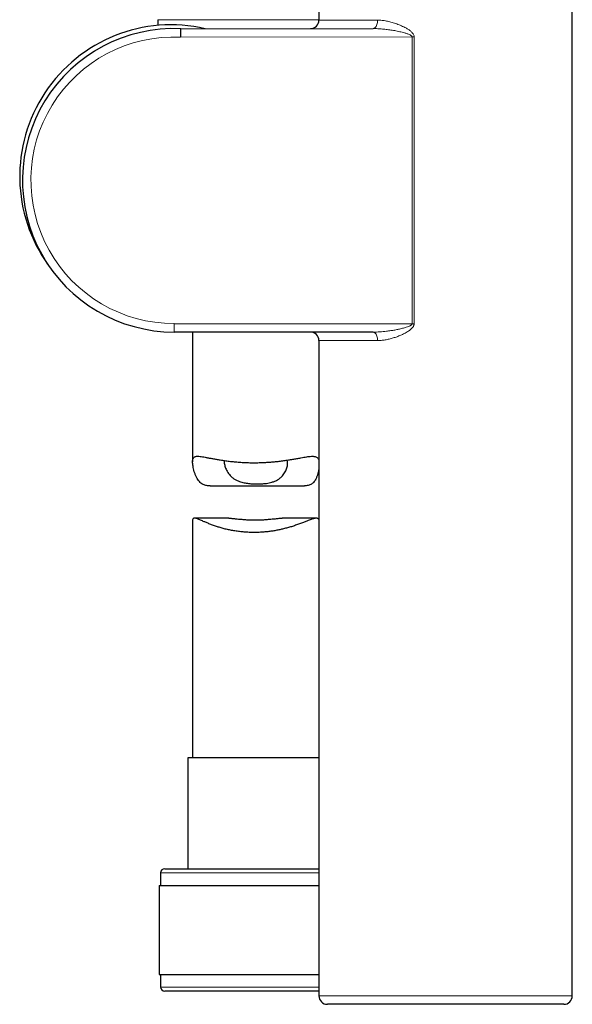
# Model space of a CAD drawing. Header units: millimetres. Extents: x 8 to 2427, y 12 to 2587.
# Tile 85 of 153: x 475 to 540, y 1563 to 1679. Entities that reach past the tile are written whole.
import ezdxf

# ---------------------------------------------------------------- set-up
doc = ezdxf.new("R2010")
doc.units = ezdxf.units.MM

msp = doc.modelspace()

# ---------------------------------------------------------------- linework, layer by layer
at = {"color": 7, "linetype": 'Continuous', "lineweight": 30}
for p, q in [((510.35, 1683.65), (510.35, 1679.12)), ((540.35, 1563.65), (540.35, 1683.65)), ((491.27, 1679.18), (491.3, 1678.5)), ((493.98, 1678.11), (516.76, 1678.13)), ((516.76, 1642.2), (493.21, 1642.2)), ((495.4, 1642.2), (495.4, 1626.87)), ((510.35, 1641.2), (510.35, 1563.65)), ((497.48, 1624.02), (508.64, 1624.02)), ((495.4, 1619.91), (495.4, 1591.82)), ((499.67, 1620.18), (495.61, 1620.18)), ((510.05, 1620.18), (505.99, 1620.18)), ((494.85, 1591.82), (494.85, 1578.7)), ((502.64, 1591.82), (494.85, 1591.82)), ((510.35, 1591.82), (502.64, 1591.82)), ((491.6, 1578.2), (491.6, 1576.7)), ((492.1, 1578.7), (502.55, 1578.7)), ((502.55, 1578.7), (510.35, 1578.7)), ((491.42, 1576.7), (491.42, 1566.2)), ((491.42, 1576.7), (502.53, 1576.7)), ((502.53, 1576.7), (510.35, 1576.7)), ((491.42, 1566.2), (502.53, 1566.2)), ((491.6, 1566.2), (491.6, 1564.7)), ((502.53, 1566.2), (510.35, 1566.2)), ((510.35, 1564.2), (492.1, 1564.2)), ((539.35, 1562.65), (511.35, 1562.65))]:
    msp.add_line(p, q, dxfattribs=at)
at = {"color": 252, "linetype": 'Continuous', "lineweight": 0}
for p, q in [((502.53, 1679.18), (491.27, 1679.18)), ((510.35, 1679.18), (502.53, 1679.18)), ((510.35, 1679.12), (517.3, 1679.13)), ((521.38, 1677.13), (493.96, 1677.11)), ((521.38, 1677.13), (521.63, 1677.13)), ((521.38, 1643.2), (521.38, 1677.13)), ((521.63, 1677.13), (521.63, 1643.2)), ((493.21, 1643.2), (493.21, 1642.2)), ((493.21, 1643.2), (521.38, 1643.2)), ((521.63, 1643.2), (521.38, 1643.2)), ((517.3, 1641.2), (510.35, 1641.2)), ((502.54, 1578.2), (491.6, 1578.2)), ((510.35, 1578.2), (502.54, 1578.2)), ((491.6, 1564.7), (510.35, 1564.7)), ((510.35, 1563.65), (540.35, 1563.65))]:
    msp.add_line(p, q, dxfattribs=at)
at = {"color": 252, "linetype": 'Continuous', "lineweight": 0, "flags": 128}
for points in [[(516.76, 1678.13), (516.84, 1678.14), (516.91, 1678.17), (516.99, 1678.22), (517.05, 1678.28), (517.11, 1678.37), (517.17, 1678.47), (517.21, 1678.59), (517.25, 1678.71), (517.28, 1678.84), (517.29, 1678.98), (517.3, 1679.13)], [(517.3, 1641.2), (517.29, 1641.35), (517.28, 1641.49), (517.25, 1641.62), (517.21, 1641.74), (517.17, 1641.86), (517.11, 1641.96), (517.05, 1642.05), (516.99, 1642.11), (516.91, 1642.16), (516.84, 1642.19), (516.76, 1642.2)]]:
    msp.add_lwpolyline(points, dxfattribs=at)
at = {"color": 7, "linetype": 'Continuous', "lineweight": 30}
for centre, radius, start, end in [((509.35, 1679.12), 1, 270.0331, 0.0513), ((492.88, 1660.62), 17.95, 77.0521, 215.8905), ((493.21, 1660.17), 17.96, 87.5283, 270), ((509.35, 1641.2), 1, 0, 90), ((492.1, 1578.2), 0.5, 90, 180), ((492.1, 1564.7), 0.5, 180, 270), ((511.35, 1563.65), 1, 180, 270), ((539.35, 1563.65), 1, 270, 0)]:
    msp.add_arc(centre, radius, start, end, dxfattribs=at)
at = {"color": 252, "linetype": 'Continuous', "lineweight": 0}
msp.add_arc((493.21, 1660.17), 16.96, 87.4555, 270, dxfattribs=at)
for points, knots in [([(517.3, 1679.13), (517.47, 1679.12), (517.82, 1679.11), (518.35, 1679.03), (518.88, 1678.9), (519.43, 1678.73), (519.98, 1678.52), (520.47, 1678.3), (520.87, 1678.07), (521.12, 1677.89), (521.3, 1677.74), (521.41, 1677.62), (521.52, 1677.49), (521.6, 1677.33), (521.63, 1677.21), (521.63, 1677.14), (521.63, 1677.13)], [0, 0, 0, 0, 0.112514, 0.225474, 0.338575, 0.451282, 0.571171, 0.691009, 0.763285, 0.835468, 0.866524, 0.897555, 0.929623, 0.961553, 0.994304, 1, 1, 1, 1]), ([(516.76, 1678.13), (516.95, 1678.12), (517.32, 1678.12), (517.88, 1678.07), (518.45, 1678.01), (519.03, 1677.93), (519.62, 1677.83), (520.13, 1677.71), (520.56, 1677.6), (520.87, 1677.5), (521.1, 1677.4), (521.25, 1677.31), (521.33, 1677.25), (521.37, 1677.19), (521.38, 1677.15), (521.38, 1677.13), (521.38, 1677.13)], [0, 0, 0, 0, 0.118102, 0.236517, 0.355702, 0.475089, 0.600693, 0.726562, 0.798833, 0.871305, 0.928167, 0.952706, 0.977447, 0.988806, 0.996881, 1, 1, 1, 1]), ([(521.38, 1643.2), (521.38, 1643.19), (521.38, 1643.15), (521.34, 1643.09), (521.28, 1643.04), (521.19, 1642.98), (521.08, 1642.92), (520.91, 1642.85), (520.64, 1642.75), (520.25, 1642.65), (519.79, 1642.54), (519.33, 1642.45), (518.85, 1642.37), (518.25, 1642.29), (517.68, 1642.24), (517.16, 1642.21), (516.89, 1642.21), (516.76, 1642.2)], [0, 0, 0, 0, 0.009945, 0.023066, 0.041253, 0.060104, 0.087501, 0.115094, 0.170898, 0.267002, 0.363418, 0.460396, 0.557487, 0.66684, 0.833055, 0.916472, 1, 1, 1, 1]), ([(521.63, 1643.2), (521.63, 1643.17), (521.62, 1643.1), (521.59, 1642.99), (521.54, 1642.88), (521.44, 1642.75), (521.32, 1642.61), (521.16, 1642.47), (520.92, 1642.3), (520.58, 1642.09), (520.15, 1641.88), (519.71, 1641.7), (519.26, 1641.54), (518.79, 1641.41), (518.31, 1641.3), (517.84, 1641.23), (517.5, 1641.21), (517.32, 1641.2), (517.3, 1641.2)], [0, 0, 0, 0, 0.019664, 0.039354, 0.063992, 0.088686, 0.128278, 0.16808, 0.207852, 0.300479, 0.393452, 0.486635, 0.579548, 0.680489, 0.781714, 0.882845, 0.983658, 1, 1, 1, 1])]:
    msp.add_open_spline(points, degree=3, knots=knots, dxfattribs=at)
at = {"color": 7, "linetype": 'Continuous', "lineweight": 30}
for points, knots in [([(493.98, 1678.11), (493.98, 1678.11), (493.98, 1678.1), (493.98, 1678.06), (493.98, 1677.99), (493.98, 1677.9), (493.97, 1677.78), (493.97, 1677.65), (493.97, 1677.5), (493.96, 1677.33), (493.96, 1677.2), (493.96, 1677.12), (493.96, 1677.11)], [0, 0, 0, 0, 0.105823, 0.214715, 0.320538, 0.429429, 0.535264, 0.644166, 0.750025, 0.858952, 0.980991, 1, 1, 1, 1]), ([(497.48, 1624.02), (497.41, 1624.02), (497.26, 1624.02), (497.05, 1624.04), (496.85, 1624.09), (496.66, 1624.16), (496.47, 1624.27), (496.28, 1624.42), (496.1, 1624.63), (495.93, 1624.89), (495.78, 1625.19), (495.65, 1625.52), (495.55, 1625.85), (495.48, 1626.17), (495.42, 1626.47), (495.4, 1626.73), (495.39, 1626.94), (495.41, 1627.11), (495.45, 1627.25), (495.52, 1627.35), (495.61, 1627.43), (495.72, 1627.48), (495.86, 1627.51), (496.04, 1627.51), (496.27, 1627.5), (496.56, 1627.45), (496.89, 1627.4), (497.26, 1627.32), (497.66, 1627.25), (498.09, 1627.17), (498.55, 1627.09), (499.06, 1627.01), (499.6, 1626.93), (500.18, 1626.87), (500.79, 1626.82), (501.41, 1626.78), (502.03, 1626.75), (502.65, 1626.75), (503.28, 1626.75), (503.9, 1626.78), (504.5, 1626.81), (505.08, 1626.86), (505.66, 1626.92), (506.21, 1626.99), (506.75, 1627.07), (507.26, 1627.15), (507.75, 1627.24), (508.19, 1627.32), (508.57, 1627.39), (508.91, 1627.45), (509.2, 1627.49), (509.46, 1627.51), (509.67, 1627.51), (509.85, 1627.49), (510, 1627.45), (510.13, 1627.39), (510.23, 1627.29), (510.31, 1627.17), (510.34, 1627.07), (510.35, 1627.03)], [0, 0, 0, 0, 0.010058, 0.021475, 0.03296, 0.044527, 0.056188, 0.070426, 0.086249, 0.102205, 0.121009, 0.139891, 0.158023, 0.176193, 0.193856, 0.211613, 0.226201, 0.240904, 0.255731, 0.270683, 0.285244, 0.299909, 0.314667, 0.32951, 0.348847, 0.368331, 0.38809, 0.407977, 0.427658, 0.447455, 0.467488, 0.487644, 0.509044, 0.530766, 0.552654, 0.574885, 0.595603, 0.61663, 0.637815, 0.659324, 0.679648, 0.70011, 0.720785, 0.741746, 0.762432, 0.783394, 0.804495, 0.825881, 0.844222, 0.862662, 0.879823, 0.89708, 0.913245, 0.927948, 0.942738, 0.957628, 0.97263, 0.987365, 1, 1, 1, 1]), ([(499.17, 1626.99), (499.16, 1626.97), (499.15, 1626.92), (499.14, 1626.81), (499.15, 1626.66), (499.19, 1626.46), (499.26, 1626.22), (499.36, 1625.98), (499.49, 1625.73), (499.65, 1625.48), (499.84, 1625.24), (500.08, 1625.01), (500.35, 1624.81), (500.64, 1624.65), (500.93, 1624.53), (501.21, 1624.44), (501.49, 1624.37), (501.75, 1624.33), (502.02, 1624.29), (502.33, 1624.26), (502.66, 1624.24), (502.9, 1624.24), (503.02, 1624.24)], [0, 0, 0, 0, 0.020198, 0.060004, 0.100054, 0.157598, 0.215605, 0.274774, 0.334274, 0.394517, 0.455168, 0.517399, 0.580359, 0.639501, 0.689401, 0.739882, 0.779377, 0.819161, 0.859232, 0.899589, 0.949532, 1, 1, 1, 1]), ([(503.02, 1624.24), (503.13, 1624.24), (503.37, 1624.24), (503.75, 1624.26), (504.12, 1624.3), (504.47, 1624.36), (504.8, 1624.44), (505.09, 1624.54), (505.34, 1624.65), (505.53, 1624.76), (505.7, 1624.88), (505.88, 1625.03), (506.06, 1625.21), (506.22, 1625.43), (506.36, 1625.66), (506.48, 1625.9), (506.56, 1626.14), (506.62, 1626.38), (506.65, 1626.61), (506.64, 1626.81), (506.62, 1626.95), (506.58, 1627.02), (506.57, 1627.05)], [0, 0, 0, 0, 0.049026, 0.098567, 0.15888, 0.20793, 0.25755, 0.318057, 0.356178, 0.394555, 0.433175, 0.472015, 0.52631, 0.581041, 0.636904, 0.693082, 0.749747, 0.806724, 0.864865, 0.923564, 0.972376, 1, 1, 1, 1]), ([(510.35, 1626.05), (510.35, 1626.01), (510.32, 1625.82), (510.25, 1625.5), (510.12, 1625.11), (509.99, 1624.82), (509.86, 1624.59), (509.72, 1624.42), (509.56, 1624.27), (509.38, 1624.16), (509.18, 1624.08), (508.96, 1624.03), (508.78, 1624.02), (508.67, 1624.02), (508.64, 1624.02)], [0, 0, 0, 0, 0.040589, 0.195083, 0.311938, 0.429298, 0.506135, 0.583386, 0.661229, 0.739874, 0.816855, 0.894564, 0.972895, 1, 1, 1, 1]), ([(510.35, 1620.01), (510.34, 1620.03), (510.31, 1620.1), (510.23, 1620.15), (510.13, 1620.18), (510, 1620.19), (509.86, 1620.16), (509.7, 1620.12), (509.53, 1620.07), (509.32, 1619.99), (509.06, 1619.89), (508.72, 1619.76), (508.3, 1619.6), (507.84, 1619.42), (507.35, 1619.26), (506.87, 1619.11), (506.41, 1618.98), (505.95, 1618.87), (505.48, 1618.77), (505.02, 1618.68), (504.54, 1618.61), (504.06, 1618.56), (503.55, 1618.52), (503.03, 1618.49), (502.49, 1618.49), (501.93, 1618.51), (501.37, 1618.55), (500.82, 1618.61), (500.28, 1618.69), (499.76, 1618.79), (499.26, 1618.9), (498.78, 1619.03), (498.31, 1619.18), (497.86, 1619.33), (497.43, 1619.49), (497.03, 1619.66), (496.7, 1619.79), (496.44, 1619.91), (496.24, 1619.99), (496.06, 1620.07), (495.9, 1620.13), (495.76, 1620.17), (495.64, 1620.19), (495.55, 1620.18), (495.48, 1620.15), (495.43, 1620.1), (495.4, 1620.02), (495.4, 1619.94), (495.4, 1619.91)], [0, 0, 0, 0, 0.015273, 0.03414, 0.053175, 0.072367, 0.089033, 0.105779, 0.123612, 0.14152, 0.16012, 0.188132, 0.216551, 0.245168, 0.274188, 0.29954, 0.322403, 0.345376, 0.367239, 0.38921, 0.409945, 0.431504, 0.45318, 0.476178, 0.499324, 0.523687, 0.548226, 0.57312, 0.598191, 0.622612, 0.647184, 0.672052, 0.697061, 0.7238, 0.750868, 0.778103, 0.805683, 0.824192, 0.842765, 0.861041, 0.879394, 0.897606, 0.915024, 0.932545, 0.950185, 0.967958, 0.985404, 1, 1, 1, 1]), ([(499.67, 1620.18), (499.69, 1620.18), (499.75, 1620.18), (499.88, 1620.18), (500.05, 1620.16), (500.24, 1620.15), (500.45, 1620.12), (500.69, 1620.1), (500.94, 1620.07), (501.21, 1620.05), (501.49, 1620.02), (501.79, 1620), (502.1, 1619.99), (502.41, 1619.98), (502.73, 1619.97), (503.04, 1619.98), (503.35, 1619.98), (503.66, 1620), (503.96, 1620.01), (504.25, 1620.04), (504.53, 1620.06), (504.81, 1620.09), (505.07, 1620.11), (505.32, 1620.14), (505.55, 1620.16), (505.76, 1620.18), (505.91, 1620.18), (505.98, 1620.18), (505.99, 1620.18)], [0, 0, 0, 0, 0.0129811, 0.0498171, 0.0868811, 0.1241642, 0.1616667, 0.2021037, 0.2428073, 0.2838176, 0.325108, 0.3666872, 0.4085667, 0.4509178, 0.4939184, 0.53457, 0.5755102, 0.6168945, 0.6588836, 0.6994919, 0.7403746, 0.7815364, 0.8233617, 0.8648907, 0.9067142, 0.9490064, 0.9919554, 1, 1, 1, 1])]:
    msp.add_open_spline(points, degree=3, knots=knots, dxfattribs=at)

doc.saveas('drawing.dxf')
